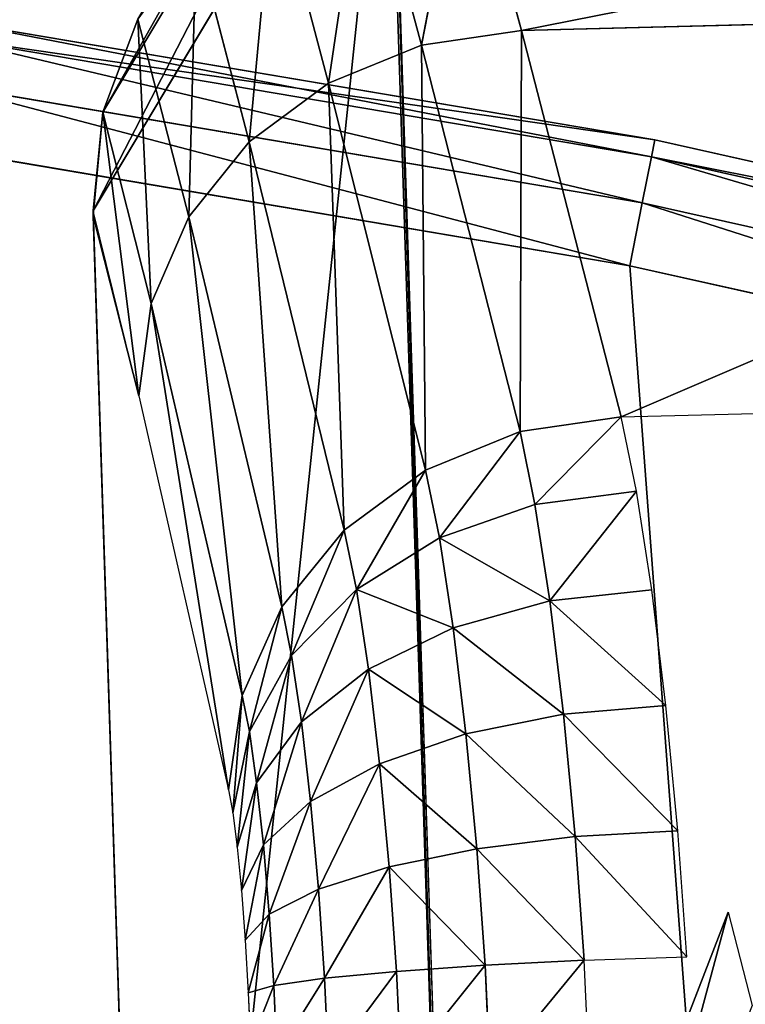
# Model space of a CAD drawing. Extents: x 61 to 680, y 107 to 1063.
# Tile 87 of 186: x 274.15 to 279.81, y 579.44 to 587.13. Entities that reach past the tile are written whole.
import ezdxf

# ---------------------------------------------------------------- set-up
doc = ezdxf.new("R2010")
doc.units = 0
doc.layers.get('0').update_dxf_attribs({"color": 13, "linetype": 'CONTINUOUS'})

# ---------------------------------------------------------------- blocks, each defined once
blk = doc.blocks.new('GROUP_1')
for p, q in [((191.4928, 357.5628, 1), (197.0224, 356.6272, 1)), ((191.4928, 357.5628, 19), (197.0224, 356.6272, 19)), ((191.4738, 357.4301, 0.5), (196.9966, 356.4957, 0.5)), ((191.4738, 357.4301, 19.5), (196.9966, 356.4957, 19.5)), ((191.4217, 357.0677, 0.134), (196.926, 356.1364, 0.134)), ((191.4217, 357.0677, 19.866), (196.926, 356.1364, 19.866)), ((196.9966, 356.4957, 0.5), (197.0224, 356.6272, 1)), ((197.0224, 356.6272, 19), (196.9966, 356.4957, 19.5)), ((197.0224, 356.6272, 1), (197.0224, 356.6272, 19)), ((197.0224, 356.6272, 1), (202.4951, 355.4021, 1)), ((197.0224, 356.6272, 19), (202.4951, 355.4021, 19)), ((196.8296, 355.6456), (191.3506, 356.5726)), ((196.8296, 355.6456, 20), (191.3506, 356.5726, 20)), ((196.926, 356.1364, 0.134), (196.9966, 356.4957, 0.5)), ((196.9966, 356.4957, 19.5), (196.926, 356.1364, 19.866)), ((196.9966, 356.4957, 0.5), (202.4624, 355.2722, 0.5)), ((196.9966, 356.4957, 19.5), (202.4624, 355.2722, 19.5)), ((196.8296, 355.6456), (196.926, 356.1364, 0.134)), ((196.926, 356.1364, 19.866), (196.8296, 355.6456, 20)), ((196.926, 356.1364, 0.134), (202.373, 354.9171, 0.134)), ((196.926, 356.1364, 19.866), (202.373, 354.9171, 19.866)), ((202.251, 354.432), (196.8296, 355.6456)), ((202.251, 354.432, 20), (196.8296, 355.6456, 20))]:
    blk.add_line(p, q)
mesh = blk.add_polyface()
corners = [(191.4738, 357.4301, 0.5), (197.0224, 356.6272, 1), (196.9966, 356.4957, 0.5), (191.4928, 357.5628, 1)]
mesh.append_faces([[corners[k] for k in face] for face in [(0, 1, 2), (1, 0, 3)]], dxfattribs={"vtx0": -1})
mesh = blk.add_polyface()
corners = [(191.4928, 357.5628, 19), (196.9966, 356.4957, 19.5), (197.0224, 356.6272, 19), (191.4738, 357.4301, 19.5)]
mesh.append_faces([[corners[k] for k in face] for face in [(0, 1, 2), (1, 0, 3)]], dxfattribs={"vtx0": -1})
mesh = blk.add_polyface()
corners = [(191.4928, 357.5628, 1), (197.0224, 356.6272, 19), (197.0224, 356.6272, 1), (191.4928, 357.5628, 19)]
mesh.append_faces([[corners[k] for k in face] for face in [(0, 1, 2), (1, 0, 3)]], dxfattribs={"vtx0": -1})
mesh = blk.add_polyface()
corners = [(191.4738, 357.4301, 0.5), (196.926, 356.1364, 0.134), (191.4217, 357.0677, 0.134), (196.9966, 356.4957, 0.5)]
mesh.append_faces([[corners[k] for k in face] for face in [(0, 1, 2), (1, 0, 3)]], dxfattribs={"vtx0": -1})
mesh = blk.add_polyface()
corners = [(196.926, 356.1364, 19.866), (191.4738, 357.4301, 19.5), (191.4217, 357.0677, 19.866), (196.9966, 356.4957, 19.5)]
mesh.append_faces([[corners[k] for k in face] for face in [(0, 1, 2), (1, 0, 3)]], dxfattribs={"vtx0": -1})
mesh = blk.add_polyface()
corners = [(1.0012, 102.6302), (1.4464, 90.1606), (1, 96.3874), (1.4499, 108.8568), (2.338, 83.9818), (2.3441, 115.0377), (3.6703, 77.8828), (7.4553, 138.9602), (5.4364, 71.8951), (7.6272, 66.0493), (14.0361, 162.5235), (10.2306, 60.3776), (13.442, 54.5865), (20.3724, 44.6889), (15.3507, 166.3094), (22.0609, 185.6349), (32.5743, 32.4869), (31.499, 208.206), (42.3143, 230.1506), (46.7098, 22.5892), (54.4654, 251.3846), (59.3004, 16.7181), (67.9058, 271.8269), (87.3824, 10.0879), (82.5842, 291.3993), (98.4444, 310.0269), (89.323, 9.6297), (133.6978, 3.303), (99.0394, 310.644), (115.4257, 327.6385), (119.9175, 331.7545), (123.7755, 334.9632), (128.2278, 338.286), (132.8486, 341.3701), (137.6253, 344.2069), (178.4621, 1.001), (142.5445, 346.7886), (147.5927, 349.108), (152.7559, 351.1587), (158.0198, 352.935), (163.3698, 354.432), (168.7912, 355.6456), (174.2702, 356.5726), (177.1055, 356.908), (179.9548, 357.1097), (223.2518, 2.7423), (182.8104, 357.1769), (185.666, 357.1097), (188.5153, 356.908), (191.3506, 356.5726), (196.8296, 355.6456), (202.251, 354.432), (207.601, 352.935), (212.8649, 351.1587), (218.0281, 349.108), (223.0763, 346.7886), (227.9955, 344.2069), (267.7023, 8.5127), (232.7722, 341.3701), (237.393, 338.286), (241.8453, 334.9632), (245.7033, 331.7545), (250.1951, 327.6385), (266.5814, 310.644), (267.1764, 310.0269), (283.0366, 291.3993), (272.5534, 9.5941), (278.5234, 10.7429), (284.4596, 11.9573), (297.715, 271.8269), (290.3812, 13.2411), (296.2873, 14.594), (302.1313, 16.0047), (311.1554, 251.3846), (313.4771, 20.0553), (323.3065, 230.1506), (318.911, 22.5892), (333.0465, 32.4869), (334.1218, 208.206), (345.2608, 44.7012), (343.5599, 185.6349), (350.2702, 166.3094), (348.9962, 49.6604), (352.1882, 54.5987), (351.5847, 162.5235), (358.1655, 138.9602), (352.3851, 54.9033), (355.3894, 60.3757), (357.9936, 66.0493), (360.1844, 71.8951), (363.2767, 115.0377), (361.9505, 77.8828), (363.2828, 83.9818), (364.171, 108.8568), (364.1744, 90.1606), (364.6196, 102.6302), (364.6208, 96.3874)]
mesh.append_faces([[corners[k] for k in face] for face in [(0, 1, 2), (94, 95, 96)]], dxfattribs={"vtx0": -1})
mesh.append_faces([[corners[k] for k in face] for face in [(1, 3, 4), (4, 5, 6), (6, 7, 8), (8, 7, 9), (9, 10, 11), (11, 10, 12), (12, 10, 13), (13, 15, 16), (16, 18, 19), (19, 20, 21), (21, 22, 23), (23, 25, 26), (26, 25, 27), (27, 34, 35), (35, 44, 45), (45, 56, 57), (57, 65, 66), (66, 65, 67), (67, 65, 68), (68, 69, 70), (70, 69, 71), (71, 69, 72), (72, 73, 74), (74, 75, 76), (76, 75, 77), (77, 78, 79), (79, 81, 82), (82, 81, 83), (83, 85, 86), (86, 85, 87), (87, 85, 88), (88, 85, 89), (89, 90, 91), (91, 90, 92), (92, 93, 94)]], dxfattribs={"vtx0": -1, "vtx1": -1})
mesh.append_faces([[corners[k] for k in face] for face in [(1, 0, 3), (4, 3, 5), (6, 5, 7), (9, 7, 10), (13, 10, 14), (13, 14, 15), (16, 15, 17), (16, 17, 18), (19, 18, 20), (21, 20, 22), (23, 22, 24), (23, 24, 25), (27, 25, 28), (27, 28, 29), (27, 29, 30), (27, 30, 31), (27, 31, 32), (27, 32, 33), (27, 33, 34), (35, 34, 36), (35, 36, 37), (35, 37, 38), (35, 38, 39), (35, 39, 40), (35, 40, 41), (35, 41, 42), (35, 42, 43), (35, 43, 44), (45, 44, 46), (45, 46, 47), (45, 47, 48), (45, 48, 49), (45, 49, 50), (45, 50, 51), (45, 51, 52), (45, 52, 53), (45, 53, 54), (45, 54, 55), (45, 55, 56), (57, 56, 58), (57, 58, 59), (57, 59, 60), (57, 60, 61), (57, 61, 62), (57, 62, 63), (57, 63, 64), (57, 64, 65), (68, 65, 69), (72, 69, 73), (74, 73, 75), (77, 75, 78), (79, 78, 80), (79, 80, 81), (83, 81, 84), (83, 84, 85), (89, 85, 90), (92, 90, 93), (94, 93, 95)]], dxfattribs={"vtx0": -1, "vtx2": -1})
mesh = blk.add_polyface()
corners = [(1.4464, 90.1606, 20), (1.0012, 102.6302, 20), (1, 96.3874, 20), (1.4499, 108.8568, 20), (2.338, 83.9818, 20), (2.3441, 115.0377, 20), (3.6703, 77.8828, 20), (7.4553, 138.9602, 20), (5.4364, 71.8951, 20), (7.6272, 66.0493, 20), (14.0361, 162.5235, 20), (10.2306, 60.3776, 20), (13.442, 54.5865, 20), (20.3724, 44.6889, 20), (15.3507, 166.3094, 20), (22.0609, 185.6349, 20), (32.5743, 32.4869, 20), (31.499, 208.206, 20), (42.3143, 230.1506, 20), (46.7098, 22.5892, 20), (54.4654, 251.3846, 20), (59.3004, 16.7181, 20), (67.9058, 271.8269, 20), (87.3824, 10.0879, 20), (82.5842, 291.3993, 20), (98.4444, 310.0269, 20), (89.323, 9.6297, 20), (133.6978, 3.303, 20), (99.0394, 310.644, 20), (115.4257, 327.6385, 20), (119.9175, 331.7545, 20), (123.7755, 334.9632, 20), (128.2278, 338.286, 20), (132.8486, 341.3701, 20), (137.6253, 344.2069, 20), (178.4621, 1.001, 20), (142.5445, 346.7886, 20), (147.5927, 349.108, 20), (152.7559, 351.1587, 20), (158.0198, 352.935, 20), (163.3698, 354.432, 20), (168.7912, 355.6456, 20), (174.2702, 356.5726, 20), (177.1055, 356.908, 20), (179.9548, 357.1097, 20), (223.2518, 2.7423, 20), (182.8104, 357.1769, 20), (185.666, 357.1097, 20), (188.5153, 356.908, 20), (191.3506, 356.5726, 20), (196.8296, 355.6456, 20), (202.251, 354.432, 20), (207.601, 352.935, 20), (212.8649, 351.1587, 20), (218.0281, 349.108, 20), (223.0763, 346.7886, 20), (227.9955, 344.2069, 20), (267.7023, 8.5127, 20), (232.7722, 341.3701, 20), (237.393, 338.286, 20), (241.8453, 334.9632, 20), (245.7033, 331.7545, 20), (250.1951, 327.6385, 20), (266.5814, 310.644, 20), (267.1764, 310.0269, 20), (283.0366, 291.3993, 20), (272.5534, 9.5941, 20), (278.5234, 10.7429, 20), (284.4596, 11.9573, 20), (297.715, 271.8269, 20), (290.3812, 13.2411, 20), (296.2873, 14.594, 20), (302.1313, 16.0047, 20), (311.1554, 251.3846, 20), (313.4771, 20.0553, 20), (323.3065, 230.1506, 20), (318.911, 22.5892, 20), (333.0465, 32.4869, 20), (334.1218, 208.206, 20), (345.2608, 44.7012, 20), (343.5599, 185.6349, 20), (350.2702, 166.3094, 20), (348.9962, 49.6604, 20), (352.1882, 54.5987, 20), (351.5847, 162.5235, 20), (358.1655, 138.9602, 20), (352.3851, 54.9033, 20), (355.3894, 60.3757, 20), (357.9936, 66.0493, 20), (360.1844, 71.8951, 20), (363.2767, 115.0377, 20), (361.9505, 77.8828, 20), (363.2828, 83.9818, 20), (364.171, 108.8568, 20), (364.1744, 90.1606, 20), (364.6196, 102.6302, 20), (364.6208, 96.3874, 20)]
mesh.append_faces([[corners[k] for k in face] for face in [(0, 1, 2), (95, 94, 96)]], dxfattribs={"vtx0": -1})
mesh.append_faces([[corners[k] for k in face] for face in [(1, 0, 3), (3, 4, 5), (5, 6, 7), (7, 9, 10), (10, 13, 14), (14, 13, 15), (15, 16, 17), (17, 16, 18), (18, 19, 20), (20, 21, 22), (22, 23, 24), (24, 23, 25), (25, 27, 28), (28, 27, 29), (29, 27, 30), (30, 27, 31), (31, 27, 32), (32, 27, 33), (33, 27, 34), (34, 35, 36), (36, 35, 37), (37, 35, 38), (38, 35, 39), (39, 35, 40), (40, 35, 41), (41, 35, 42), (42, 35, 43), (43, 35, 44), (44, 45, 46), (46, 45, 47), (47, 45, 48), (48, 45, 49), (49, 45, 50), (50, 45, 51), (51, 45, 52), (52, 45, 53), (53, 45, 54), (54, 45, 55), (55, 45, 56), (56, 57, 58), (58, 57, 59), (59, 57, 60), (60, 57, 61), (61, 57, 62), (62, 57, 63), (63, 57, 64), (64, 57, 65), (65, 68, 69), (69, 72, 73), (73, 74, 75), (75, 77, 78), (78, 79, 80), (80, 79, 81), (81, 83, 84), (84, 83, 85), (85, 89, 90), (90, 92, 93), (93, 94, 95)]], dxfattribs={"vtx0": -1, "vtx1": -1})
mesh.append_faces([[corners[k] for k in face] for face in [(3, 0, 4), (5, 4, 6), (7, 6, 8), (7, 8, 9), (10, 9, 11), (10, 11, 12), (10, 12, 13), (15, 13, 16), (18, 16, 19), (20, 19, 21), (22, 21, 23), (25, 23, 26), (25, 26, 27), (34, 27, 35), (44, 35, 45), (56, 45, 57), (65, 57, 66), (65, 66, 67), (65, 67, 68), (69, 68, 70), (69, 70, 71), (69, 71, 72), (73, 72, 74), (75, 74, 76), (75, 76, 77), (78, 77, 79), (81, 79, 82), (81, 82, 83), (85, 83, 86), (85, 86, 87), (85, 87, 88), (85, 88, 89), (90, 89, 91), (90, 91, 92), (93, 92, 94)]], dxfattribs={"vtx0": -1, "vtx2": -1})
mesh = blk.add_polyface()
corners = [(191.4217, 357.0677, 0.134), (196.8296, 355.6456), (191.3506, 356.5726), (196.926, 356.1364, 0.134)]
mesh.append_faces([[corners[k] for k in face] for face in [(0, 1, 2), (1, 0, 3)]], dxfattribs={"vtx0": -1})
mesh = blk.add_polyface()
corners = [(196.8296, 355.6456, 20), (191.4217, 357.0677, 19.866), (191.3506, 356.5726, 20), (196.926, 356.1364, 19.866)]
mesh.append_faces([[corners[k] for k in face] for face in [(0, 1, 2), (1, 0, 3)]], dxfattribs={"vtx0": -1})
mesh = blk.add_polyface()
corners = [(196.9966, 356.4957, 0.5), (202.4951, 355.4021, 1), (202.4624, 355.2722, 0.5), (197.0224, 356.6272, 1)]
mesh.append_faces([[corners[k] for k in face] for face in [(0, 1, 2), (1, 0, 3)]], dxfattribs={"vtx0": -1})
mesh = blk.add_polyface()
corners = [(196.9966, 356.4957, 19.5), (202.4951, 355.4021, 19), (197.0224, 356.6272, 19), (202.4624, 355.2722, 19.5)]
mesh.append_faces([[corners[k] for k in face] for face in [(0, 1, 2), (1, 0, 3)]], dxfattribs={"vtx0": -1})
mesh = blk.add_polyface()
corners = [(197.0224, 356.6272, 1), (202.4951, 355.4021, 19), (202.4951, 355.4021, 1), (197.0224, 356.6272, 19)]
mesh.append_faces([[corners[k] for k in face] for face in [(0, 1, 2), (1, 0, 3)]], dxfattribs={"vtx0": -1})
mesh = blk.add_polyface()
corners = [(196.9966, 356.4957, 0.5), (202.373, 354.9171, 0.134), (196.926, 356.1364, 0.134), (202.4624, 355.2722, 0.5)]
mesh.append_faces([[corners[k] for k in face] for face in [(0, 1, 2), (1, 0, 3)]], dxfattribs={"vtx0": -1})
mesh = blk.add_polyface()
corners = [(202.373, 354.9171, 19.866), (196.9966, 356.4957, 19.5), (196.926, 356.1364, 19.866), (202.4624, 355.2722, 19.5)]
mesh.append_faces([[corners[k] for k in face] for face in [(0, 1, 2), (1, 0, 3)]], dxfattribs={"vtx0": -1})
mesh = blk.add_polyface()
corners = [(196.926, 356.1364, 0.134), (202.251, 354.432), (196.8296, 355.6456), (202.373, 354.9171, 0.134)]
mesh.append_faces([[corners[k] for k in face] for face in [(0, 1, 2), (1, 0, 3)]], dxfattribs={"vtx0": -1})
mesh = blk.add_polyface()
corners = [(202.251, 354.432, 20), (196.926, 356.1364, 19.866), (196.8296, 355.6456, 20), (202.373, 354.9171, 19.866)]
mesh.append_faces([[corners[k] for k in face] for face in [(0, 1, 2), (1, 0, 3)]], dxfattribs={"vtx0": -1})
blk = doc.blocks.new('GROUP_17')
for p, q in [((8.0141, 19.0023, 3.8247), (14.0777, 20.0065, 3.0081)), ((14.0006, 19.9965, 3.0184), (8.0141, 19.0023, 3.8247)), ((14.0628, 19.9026, 2.2295), (8.0415, 18.9033, 3.0377)), ((14.0591, 19.6013, 1.504), (8.1291, 18.6141, 2.2961)), ((14.0671, 19.1232, 0.8811), (8.2711, 18.1544, 1.6503)), ((3, 16.5, 4.8594), (8.0141, 19.0023, 3.8247)), ((8.0172, 19.0086, 12.144), (8.0141, 19.0023, 3.8247)), ((8.0141, 19.0023, 3.8247), (8.0415, 18.9033, 3.0377)), ((3.0281, 16.3998, 4.062), (8.0415, 18.9033, 3.0377)), ((8.0415, 18.9033, 3.0377), (8.1291, 18.6141, 2.2961)), ((3.1106, 16.1059, 3.3076), (8.1291, 18.6141, 2.2961)), ((8.1291, 18.6141, 2.2961), (8.2711, 18.1544, 1.6503)), ((14.0861, 18.5009, 0.403), (8.4576, 17.5556, 1.1445)), ((14.0861, 18.5009, 0.403), (14.1149, 17.7767, 0.1025)), ((3.2418, 15.6385, 2.6477), (8.2711, 18.1544, 1.6503)), ((8.2711, 18.1544, 1.6503), (8.4576, 17.5556, 1.1445)), ((14.1149, 17.7767, 0.1025), (8.676, 16.8584, 0.813)), ((48.8851, 17.7767, 0.1025), (14.1149, 17.7767, 0.1025)), ((14.1149, 17.7767, 0.1025), (14.1514, 17)), ((3.4129, 15.0294, 2.1273), (8.4576, 17.5556, 1.1445)), ((8.4576, 17.5556, 1.1445), (8.676, 16.8584, 0.813)), ((8.9114, 16.1105, 0.6785), (14.1514, 17)), ((14.0012, 16.9747, 0.0096), (14.1514, 17)), ((14.1514, 17), (48.8486, 17)), ((8.9114, 16.1105, 0.6785), (14.0012, 16.9747, 0.0096)), ((14.0012, 16.9747, 0.0096), (14.0014, 3.0253, 0.0105)), ((48.9988, 16.9747, 0.0096), (48.9986, 3.0253, 0.0105)), ((3.612, 14.32, 1.7818), (8.676, 16.8584, 0.813)), ((8.676, 16.8584, 0.813), (8.9114, 16.1105, 0.6785)), ((3.0281, 16.3998, 4.062), (3, 16.5, 4.8594)), ((2.2709, 15.909, 4.2134), (3.0281, 16.3998, 4.062)), ((3.1106, 16.1059, 3.3076), (3.0281, 16.3998, 4.062)), ((2.4096, 15.6496, 3.4478), (3.1106, 16.1059, 3.3076)), ((3.2418, 15.6385, 2.6477), (3.1106, 16.1059, 3.3076)), ((8.9114, 16.1105, 0.6785), (3.8257, 13.5588, 1.6349)), ((2.2235, 15.9975, 5.0147), (2.2709, 15.909, 4.2134)), ((1.5652, 15.2274, 4.3545), (2.2709, 15.909, 4.2134)), ((2.2709, 15.909, 4.2134), (2.4096, 15.6496, 3.4478)), ((1.7563, 15.0127, 3.5785), (2.4096, 15.6496, 3.4478)), ((2.4096, 15.6496, 3.4478), (2.6302, 15.2369, 2.77)), ((2.6302, 15.2369, 2.77), (3.2418, 15.6385, 2.6477)), ((3.4129, 15.0294, 2.1273), (3.2418, 15.6385, 2.6477)), ((1.5, 15.3006, 5.1594), (1.5652, 15.2274, 4.3545)), ((0.9592, 14.4014, 4.4757), (1.5652, 15.2274, 4.3545)), ((1.5652, 15.2274, 4.3545), (1.7563, 15.0127, 3.5785)), ((2.0603, 14.6711, 2.884), (2.6302, 15.2369, 2.77)), ((2.6302, 15.2369, 2.77), (2.9178, 14.6991, 2.2263)), ((1.1953, 14.2386, 3.6906), (1.7563, 15.0127, 3.5785)), ((1.7563, 15.0127, 3.5785), (2.0603, 14.6711, 2.884)), ((2.9178, 14.6991, 2.2263), (3.4129, 15.0294, 2.1273)), ((3.612, 14.32, 1.7818), (3.4129, 15.0294, 2.1273)), ((2.4564, 14.226, 2.3186), (2.9178, 14.6991, 2.2263)), ((2.9178, 14.6991, 2.2263), (3.2526, 14.0729, 1.8537)), ((1.5708, 13.9797, 2.9819), (2.0603, 14.6711, 2.884)), ((2.0603, 14.6711, 2.884), (2.4564, 14.226, 2.3186)), ((0.8787, 14.4569, 5.2837), (0.9592, 14.4014, 4.4757)), ((0.4942, 13.4874, 4.5687), (0.9592, 14.4014, 4.4757)), ((0.9592, 14.4014, 4.4757), (1.1953, 14.2386, 3.6906)), ((3.2526, 14.0729, 1.8537), (3.612, 14.32, 1.7818)), ((3.8257, 13.5588, 1.6349), (3.612, 14.32, 1.7818)), ((0.7648, 13.3802, 3.7767), (1.1953, 14.2386, 3.6906)), ((1.1953, 14.2386, 3.6906), (1.5708, 13.9797, 2.9819)), ((2.0603, 13.6422, 2.3978), (2.4564, 14.226, 2.3186)), ((2.4564, 14.226, 2.3186), (2.9178, 13.7076, 1.9207)), ((2.9178, 13.7076, 1.9207), (3.2526, 14.0729, 1.8537)), ((3.2526, 14.0729, 1.8537), (3.612, 13.4008, 1.6776)), ((1.1953, 13.2097, 3.057), (1.5708, 13.9797, 2.9819)), ((1.5708, 13.9797, 2.9819), (2.0603, 13.6422, 2.3978)), ((2.6302, 13.2492, 1.9782), (2.9178, 13.7076, 1.9207)), ((2.9178, 13.7076, 1.9207), (3.4129, 13.1514, 1.7174)), ((1.7563, 12.9876, 2.4586), (2.0603, 13.6422, 2.3978)), ((2.0603, 13.6422, 2.3978), (2.6302, 13.2492, 1.9782)), ((3.8257, 13.5588, 1.6349), (3.612, 13.4008, 1.6776)), ((0.2019, 12.5475, 4.6272), (0.4942, 13.4874, 4.5687)), ((0.4019, 13.5239, 5.379), (0.4942, 13.4874, 4.5687)), ((0.4942, 13.4874, 4.5687), (0.7648, 13.3802, 3.7767)), ((0.4942, 12.4959, 3.8309), (0.7648, 13.3802, 3.7767)), ((0.7648, 13.3802, 3.7767), (1.1953, 13.2097, 3.057)), ((3.612, 13.4008, 1.6776), (3.4129, 13.1514, 1.7174)), ((2.4096, 12.7288, 2.0223), (2.6302, 13.2492, 1.9782)), ((2.6302, 13.2492, 1.9782), (3.2418, 12.8275, 1.7516)), ((0.9592, 12.4137, 3.1042), (1.1953, 13.2097, 3.057)), ((1.1953, 13.2097, 3.057), (1.7563, 12.9876, 2.4586)), ((3.4129, 13.1514, 1.7174), (3.2418, 12.8275, 1.7516)), ((1.5652, 12.3067, 2.4968), (1.7563, 12.9876, 2.4586)), ((1.7563, 12.9876, 2.4586), (2.4096, 12.7288, 2.0223)), ((3.2418, 12.8275, 1.7516), (3.1106, 12.4512, 1.7779)), ((2.2709, 12.182, 2.0501), (2.4096, 12.7288, 2.0223)), ((2.4096, 12.7288, 2.0223), (3.1106, 12.4512, 1.7779)), ((0.2019, 12.5475, 4.6272), (0.4942, 12.4959, 3.8309)), ((0.4019, 11.6459, 3.8493), (0.4942, 12.4959, 3.8309)), ((0.4942, 12.4959, 3.8309), (0.9592, 12.4137, 3.1042)), ((3.1106, 12.4512, 1.7779), (3.0281, 12.0482, 1.7944)), ((0.8787, 11.6459, 3.1203), (0.9592, 12.4137, 3.1042)), ((0.9592, 12.4137, 3.1042), (1.5652, 12.3067, 2.4968)), ((1.5, 11.6459, 2.5099), (1.5652, 12.3067, 2.4968)), ((1.5652, 12.3067, 2.4968), (2.2709, 12.182, 2.0501)), ((2.2235, 11.6459, 2.0595), (2.2709, 12.182, 2.0501)), ((2.2709, 12.182, 2.0501), (3.0281, 12.0482, 1.7944)), ((3.0281, 12.0482, 1.7944), (3, 11.6459, 1.8)), ((59.1743, 6.4412, 1.6349), (54.0886, 3.8895, 0.6785))]:
    blk.add_line(p, q)
mesh = blk.add_polyface()
corners = [(8.0415, 18.9033, 3.0377), (14.0777, 20.0065, 3.0081), (14.0628, 19.9026, 2.2295), (14.0006, 19.9965, 3.0184), (8.0141, 19.0023, 3.8247)]
mesh.append_faces([[corners[k] for k in face] for face in [(0, 1, 2), (3, 0, 4)]], dxfattribs={"vtx0": -1})
mesh.append_faces([[corners[k] for k in face] for face in [(1, 0, 3)]], dxfattribs={"vtx0": -1, "vtx1": -1})
mesh = blk.add_polyface()
corners = [(8.0141, 19.0023, 3.8247), (14.0005, 19.9969, 12.9812), (14.0006, 19.9965, 3.0184), (8.0172, 19.0086, 12.144)]
mesh.append_faces([[corners[k] for k in face] for face in [(0, 1, 2), (1, 0, 3)]], dxfattribs={"vtx0": -1})
mesh = blk.add_polyface()
corners = [(8.1291, 18.6141, 2.2961), (14.0628, 19.9026, 2.2295), (14.0591, 19.6013, 1.504), (8.0415, 18.9033, 3.0377)]
mesh.append_faces([[corners[k] for k in face] for face in [(0, 1, 2), (1, 0, 3)]], dxfattribs={"vtx0": -1})
mesh = blk.add_polyface()
corners = [(8.2711, 18.1544, 1.6503), (14.0591, 19.6013, 1.504), (14.0671, 19.1232, 0.8811), (8.1291, 18.6141, 2.2961)]
mesh.append_faces([[corners[k] for k in face] for face in [(0, 1, 2), (1, 0, 3)]], dxfattribs={"vtx0": -1})
mesh = blk.add_polyface()
corners = [(14.0671, 19.1232, 0.8811), (8.4576, 17.5556, 1.1445), (8.2711, 18.1544, 1.6503), (14.0861, 18.5009, 0.403)]
mesh.append_faces([[corners[k] for k in face] for face in [(0, 1, 2), (1, 0, 3)]], dxfattribs={"vtx0": -1})
mesh = blk.add_polyface()
corners = [(3, 16.5, 4.8594), (8.0172, 19.0086, 12.144), (8.0141, 19.0023, 3.8247), (3, 16.5, 11.1406)]
mesh.append_faces([[corners[k] for k in face] for face in [(0, 1, 2), (1, 0, 3)]], dxfattribs={"vtx0": -1})
mesh = blk.add_polyface()
corners = [(3.0281, 16.3998, 4.062), (8.0141, 19.0023, 3.8247), (8.0415, 18.9033, 3.0377), (3, 16.5, 4.8594)]
mesh.append_faces([[corners[k] for k in face] for face in [(0, 1, 2), (1, 0, 3)]], dxfattribs={"vtx0": -1})
mesh = blk.add_polyface()
corners = [(3.1106, 16.1059, 3.3076), (8.0415, 18.9033, 3.0377), (8.1291, 18.6141, 2.2961), (3.0281, 16.3998, 4.062)]
mesh.append_faces([[corners[k] for k in face] for face in [(0, 1, 2), (1, 0, 3)]], dxfattribs={"vtx0": -1})
mesh = blk.add_polyface()
corners = [(3.2418, 15.6385, 2.6477), (8.1291, 18.6141, 2.2961), (8.2711, 18.1544, 1.6503), (3.1106, 16.1059, 3.3076)]
mesh.append_faces([[corners[k] for k in face] for face in [(0, 1, 2), (1, 0, 3)]], dxfattribs={"vtx0": -1})
mesh = blk.add_polyface()
corners = [(14.0861, 18.5009, 0.403), (8.676, 16.8584, 0.813), (8.4576, 17.5556, 1.1445), (14.1149, 17.7767, 0.1025)]
mesh.append_faces([[corners[k] for k in face] for face in [(0, 1, 2), (1, 0, 3)]], dxfattribs={"vtx0": -1})
mesh = blk.add_polyface()
corners = [(48.9139, 18.5009, 0.403), (14.1149, 17.7767, 0.1025), (14.0861, 18.5009, 0.403), (48.8851, 17.7767, 0.1025)]
mesh.append_faces([[corners[k] for k in face] for face in [(0, 1, 2), (1, 0, 3)]], dxfattribs={"vtx0": -1})
mesh = blk.add_polyface()
corners = [(8.2711, 18.1544, 1.6503), (3.4129, 15.0294, 2.1273), (3.2418, 15.6385, 2.6477), (8.4576, 17.5556, 1.1445)]
mesh.append_faces([[corners[k] for k in face] for face in [(0, 1, 2), (1, 0, 3)]], dxfattribs={"vtx0": -1})
mesh = blk.add_polyface()
corners = [(14.1149, 17.7767, 0.1025), (8.9114, 16.1105, 0.6785), (8.676, 16.8584, 0.813), (14.0012, 16.9747, 0.0096), (14.1514, 17)]
mesh.append_faces([[corners[k] for k in face] for face in [(0, 1, 2), (3, 0, 4)]], dxfattribs={"vtx0": -1})
mesh.append_faces([[corners[k] for k in face] for face in [(1, 0, 3)]], dxfattribs={"vtx0": -1, "vtx1": -1})
mesh = blk.add_polyface()
corners = [(48.8851, 17.7767, 0.1025), (14.1514, 17), (14.1149, 17.7767, 0.1025), (48.8486, 17)]
mesh.append_faces([[corners[k] for k in face] for face in [(0, 1, 2), (1, 0, 3)]], dxfattribs={"vtx0": -1})
mesh = blk.add_polyface()
corners = [(8.4576, 17.5556, 1.1445), (3.612, 14.32, 1.7818), (3.4129, 15.0294, 2.1273), (8.676, 16.8584, 0.813)]
mesh.append_faces([[corners[k] for k in face] for face in [(0, 1, 2), (1, 0, 3)]], dxfattribs={"vtx0": -1})
mesh = blk.add_polyface()
corners = [(14.1514, 17), (14.0014, 3.0253, 0.0105), (14.0012, 16.9747, 0.0096), (14.1514, 3), (48.8486, 17), (48.8486, 3), (48.9988, 16.9747, 0.0096), (48.9986, 3.0253, 0.0105)]
mesh.append_faces([[corners[k] for k in face] for face in [(0, 1, 2), (5, 6, 7)]], dxfattribs={"vtx0": -1})
mesh.append_faces([[corners[k] for k in face] for face in [(1, 0, 3), (3, 4, 5)]], dxfattribs={"vtx0": -1, "vtx1": -1})
mesh.append_faces([[corners[k] for k in face] for face in [(3, 0, 4), (5, 4, 6)]], dxfattribs={"vtx0": -1, "vtx2": -1})
mesh = blk.add_polyface()
corners = [(8.676, 16.8584, 0.813), (3.8257, 13.5588, 1.6349), (3.612, 14.32, 1.7818), (8.9114, 16.1105, 0.6785)]
mesh.append_faces([[corners[k] for k in face] for face in [(0, 1, 2), (1, 0, 3)]], dxfattribs={"vtx0": -1})
mesh = blk.add_polyface()
corners = [(2.2709, 15.909, 4.2134), (3, 16.5, 4.8594), (3.0281, 16.3998, 4.062), (2.2235, 15.9975, 5.0147)]
mesh.append_faces([[corners[k] for k in face] for face in [(0, 1, 2), (1, 0, 3)]], dxfattribs={"vtx0": -1})
mesh = blk.add_polyface()
corners = [(2.4096, 15.6496, 3.4478), (3.0281, 16.3998, 4.062), (3.1106, 16.1059, 3.3076), (2.2709, 15.909, 4.2134)]
mesh.append_faces([[corners[k] for k in face] for face in [(0, 1, 2), (1, 0, 3)]], dxfattribs={"vtx0": -1})
mesh = blk.add_polyface()
corners = [(2.6302, 15.2369, 2.77), (3.1106, 16.1059, 3.3076), (3.2418, 15.6385, 2.6477), (2.4096, 15.6496, 3.4478)]
mesh.append_faces([[corners[k] for k in face] for face in [(0, 1, 2), (1, 0, 3)]], dxfattribs={"vtx0": -1})
mesh = blk.add_polyface()
corners = [(1.5652, 15.2274, 4.3545), (2.2235, 15.9975, 5.0147), (2.2709, 15.909, 4.2134), (1.5, 15.3006, 5.1594)]
mesh.append_faces([[corners[k] for k in face] for face in [(0, 1, 2), (1, 0, 3)]], dxfattribs={"vtx0": -1})
mesh = blk.add_polyface()
corners = [(1.5652, 15.2274, 4.3545), (2.4096, 15.6496, 3.4478), (1.7563, 15.0127, 3.5785), (2.2709, 15.909, 4.2134)]
mesh.append_faces([[corners[k] for k in face] for face in [(0, 1, 2), (1, 0, 3)]], dxfattribs={"vtx0": -1})
mesh = blk.add_polyface()
corners = [(1.7563, 15.0127, 3.5785), (2.6302, 15.2369, 2.77), (2.0603, 14.6711, 2.884), (2.4096, 15.6496, 3.4478)]
mesh.append_faces([[corners[k] for k in face] for face in [(0, 1, 2), (1, 0, 3)]], dxfattribs={"vtx0": -1})
mesh = blk.add_polyface()
corners = [(3.2418, 15.6385, 2.6477), (2.9178, 14.6991, 2.2263), (2.6302, 15.2369, 2.77), (3.4129, 15.0294, 2.1273)]
mesh.append_faces([[corners[k] for k in face] for face in [(0, 1, 2), (1, 0, 3)]], dxfattribs={"vtx0": -1})
mesh = blk.add_polyface()
corners = [(0.8787, 14.4569, 5.2837), (1.5652, 15.2274, 4.3545), (0.9592, 14.4014, 4.4757), (1.5, 15.3006, 5.1594)]
mesh.append_faces([[corners[k] for k in face] for face in [(0, 1, 2), (1, 0, 3)]], dxfattribs={"vtx0": -1})
mesh = blk.add_polyface()
corners = [(0.9592, 14.4014, 4.4757), (1.7563, 15.0127, 3.5785), (1.1953, 14.2386, 3.6906), (1.5652, 15.2274, 4.3545)]
mesh.append_faces([[corners[k] for k in face] for face in [(0, 1, 2), (1, 0, 3)]], dxfattribs={"vtx0": -1})
mesh = blk.add_polyface()
corners = [(2.6302, 15.2369, 2.77), (2.4564, 14.226, 2.3186), (2.0603, 14.6711, 2.884), (2.9178, 14.6991, 2.2263)]
mesh.append_faces([[corners[k] for k in face] for face in [(0, 1, 2), (1, 0, 3)]], dxfattribs={"vtx0": -1})
mesh = blk.add_polyface()
corners = [(1.1953, 14.2386, 3.6906), (2.0603, 14.6711, 2.884), (1.5708, 13.9797, 2.9819), (1.7563, 15.0127, 3.5785)]
mesh.append_faces([[corners[k] for k in face] for face in [(0, 1, 2), (1, 0, 3)]], dxfattribs={"vtx0": -1})
mesh = blk.add_polyface()
corners = [(3.4129, 15.0294, 2.1273), (3.2526, 14.0729, 1.8537), (2.9178, 14.6991, 2.2263), (3.612, 14.32, 1.7818)]
mesh.append_faces([[corners[k] for k in face] for face in [(0, 1, 2), (1, 0, 3)]], dxfattribs={"vtx0": -1})
mesh = blk.add_polyface()
corners = [(2.9178, 14.6991, 2.2263), (2.9178, 13.7076, 1.9207), (2.4564, 14.226, 2.3186), (3.2526, 14.0729, 1.8537)]
mesh.append_faces([[corners[k] for k in face] for face in [(0, 1, 2), (1, 0, 3)]], dxfattribs={"vtx0": -1})
mesh = blk.add_polyface()
corners = [(2.0603, 14.6711, 2.884), (2.0603, 13.6422, 2.3978), (1.5708, 13.9797, 2.9819), (2.4564, 14.226, 2.3186)]
mesh.append_faces([[corners[k] for k in face] for face in [(0, 1, 2), (1, 0, 3)]], dxfattribs={"vtx0": -1})
mesh = blk.add_polyface()
corners = [(0.4019, 13.5239, 5.379), (0.9592, 14.4014, 4.4757), (0.4942, 13.4874, 4.5687), (0.8787, 14.4569, 5.2837)]
mesh.append_faces([[corners[k] for k in face] for face in [(0, 1, 2), (1, 0, 3)]], dxfattribs={"vtx0": -1})
mesh = blk.add_polyface()
corners = [(0.4942, 13.4874, 4.5687), (1.1953, 14.2386, 3.6906), (0.7648, 13.3802, 3.7767), (0.9592, 14.4014, 4.4757)]
mesh.append_faces([[corners[k] for k in face] for face in [(0, 1, 2), (1, 0, 3)]], dxfattribs={"vtx0": -1})
mesh = blk.add_polyface()
corners = [(3.612, 14.32, 1.7818), (3.612, 13.4008, 1.6776), (3.2526, 14.0729, 1.8537), (3.8257, 13.5588, 1.6349)]
mesh.append_faces([[corners[k] for k in face] for face in [(0, 1, 2), (1, 0, 3)]], dxfattribs={"vtx0": -1})
mesh = blk.add_polyface()
corners = [(0.7648, 13.3802, 3.7767), (1.5708, 13.9797, 2.9819), (1.1953, 13.2097, 3.057), (1.1953, 14.2386, 3.6906)]
mesh.append_faces([[corners[k] for k in face] for face in [(0, 1, 2), (1, 0, 3)]], dxfattribs={"vtx0": -1})
mesh = blk.add_polyface()
corners = [(2.4564, 14.226, 2.3186), (2.6302, 13.2492, 1.9782), (2.0603, 13.6422, 2.3978), (2.9178, 13.7076, 1.9207)]
mesh.append_faces([[corners[k] for k in face] for face in [(0, 1, 2), (1, 0, 3)]], dxfattribs={"vtx0": -1})
mesh = blk.add_polyface()
corners = [(3.2526, 14.0729, 1.8537), (3.4129, 13.1514, 1.7174), (2.9178, 13.7076, 1.9207), (3.612, 13.4008, 1.6776)]
mesh.append_faces([[corners[k] for k in face] for face in [(0, 1, 2), (1, 0, 3)]], dxfattribs={"vtx0": -1})
mesh = blk.add_polyface()
corners = [(1.5708, 13.9797, 2.9819), (1.7563, 12.9876, 2.4586), (1.1953, 13.2097, 3.057), (2.0603, 13.6422, 2.3978)]
mesh.append_faces([[corners[k] for k in face] for face in [(0, 1, 2), (1, 0, 3)]], dxfattribs={"vtx0": -1})
mesh = blk.add_polyface()
corners = [(2.9178, 13.7076, 1.9207), (3.2418, 12.8275, 1.7516), (2.6302, 13.2492, 1.9782), (3.4129, 13.1514, 1.7174)]
mesh.append_faces([[corners[k] for k in face] for face in [(0, 1, 2), (1, 0, 3)]], dxfattribs={"vtx0": -1})
mesh = blk.add_polyface()
corners = [(2.0603, 13.6422, 2.3978), (2.4096, 12.7288, 2.0223), (1.7563, 12.9876, 2.4586), (2.6302, 13.2492, 1.9782)]
mesh.append_faces([[corners[k] for k in face] for face in [(0, 1, 2), (1, 0, 3)]], dxfattribs={"vtx0": -1})
mesh = blk.add_polyface()
corners = [(0.1022, 12.5651, 5.439), (0.4942, 13.4874, 4.5687), (0.2019, 12.5475, 4.6272), (0.4019, 13.5239, 5.379)]
mesh.append_faces([[corners[k] for k in face] for face in [(0, 1, 2), (1, 0, 3)]], dxfattribs={"vtx0": -1})
mesh = blk.add_polyface()
corners = [(0.2019, 12.5475, 4.6272), (0.7648, 13.3802, 3.7767), (0.4942, 12.4959, 3.8309), (0.4942, 13.4874, 4.5687)]
mesh.append_faces([[corners[k] for k in face] for face in [(0, 1, 2), (1, 0, 3)]], dxfattribs={"vtx0": -1})
mesh = blk.add_polyface()
corners = [(0.4942, 12.4959, 3.8309), (1.1953, 13.2097, 3.057), (0.9592, 12.4137, 3.1042), (0.7648, 13.3802, 3.7767)]
mesh.append_faces([[corners[k] for k in face] for face in [(0, 1, 2), (1, 0, 3)]], dxfattribs={"vtx0": -1})
mesh = blk.add_polyface()
corners = [(2.6302, 13.2492, 1.9782), (3.1106, 12.4512, 1.7779), (2.4096, 12.7288, 2.0223), (3.2418, 12.8275, 1.7516)]
mesh.append_faces([[corners[k] for k in face] for face in [(0, 1, 2), (1, 0, 3)]], dxfattribs={"vtx0": -1})
mesh = blk.add_polyface()
corners = [(1.1953, 13.2097, 3.057), (1.5652, 12.3067, 2.4968), (0.9592, 12.4137, 3.1042), (1.7563, 12.9876, 2.4586)]
mesh.append_faces([[corners[k] for k in face] for face in [(0, 1, 2), (1, 0, 3)]], dxfattribs={"vtx0": -1})
mesh = blk.add_polyface()
corners = [(1.7563, 12.9876, 2.4586), (2.2709, 12.182, 2.0501), (1.5652, 12.3067, 2.4968), (2.4096, 12.7288, 2.0223)]
mesh.append_faces([[corners[k] for k in face] for face in [(0, 1, 2), (1, 0, 3)]], dxfattribs={"vtx0": -1})
mesh = blk.add_polyface()
corners = [(2.4096, 12.7288, 2.0223), (3.0281, 12.0482, 1.7944), (2.2709, 12.182, 2.0501), (3.1106, 12.4512, 1.7779)]
mesh.append_faces([[corners[k] for k in face] for face in [(0, 1, 2), (1, 0, 3)]], dxfattribs={"vtx0": -1})
mesh = blk.add_polyface()
corners = [(0.2019, 12.5475, 4.6272), (0.4019, 11.6459, 3.8493), (0.1022, 11.6459, 4.6471), (0.4942, 12.4959, 3.8309)]
mesh.append_faces([[corners[k] for k in face] for face in [(0, 1, 2), (1, 0, 3)]], dxfattribs={"vtx0": -1})
mesh = blk.add_polyface()
corners = [(0.4942, 12.4959, 3.8309), (0.8787, 11.6459, 3.1203), (0.4019, 11.6459, 3.8493), (0.9592, 12.4137, 3.1042)]
mesh.append_faces([[corners[k] for k in face] for face in [(0, 1, 2), (1, 0, 3)]], dxfattribs={"vtx0": -1})
mesh = blk.add_polyface()
corners = [(0.9592, 12.4137, 3.1042), (1.5, 11.6459, 2.5099), (0.8787, 11.6459, 3.1203), (1.5652, 12.3067, 2.4968)]
mesh.append_faces([[corners[k] for k in face] for face in [(0, 1, 2), (1, 0, 3)]], dxfattribs={"vtx0": -1})
mesh = blk.add_polyface()
corners = [(1.5652, 12.3067, 2.4968), (2.2235, 11.6459, 2.0595), (1.5, 11.6459, 2.5099), (2.2709, 12.182, 2.0501)]
mesh.append_faces([[corners[k] for k in face] for face in [(0, 1, 2), (1, 0, 3)]], dxfattribs={"vtx0": -1})
mesh = blk.add_polyface()
corners = [(2.2709, 12.182, 2.0501), (3, 11.6459, 1.8), (2.2235, 11.6459, 2.0595), (3.0281, 12.0482, 1.7944)]
mesh.append_faces([[corners[k] for k in face] for face in [(0, 1, 2), (1, 0, 3)]], dxfattribs={"vtx0": -1})
mesh = blk.add_polyface()
corners = [(59.1743, 6.4412, 1.6349), (54.324, 3.1416, 0.813), (54.0886, 3.8895, 0.6785), (59.388, 5.68, 1.7818)]
mesh.append_faces([[corners[k] for k in face] for face in [(0, 1, 2), (1, 0, 3)]], dxfattribs={"vtx0": -1})
blk = doc.blocks.new('GROUP_7')
mesh = blk.add_polyface()
corners = [(-25, 554.6483, 3), (19.0722, 554.9155, 2), (-25, 554.9155, 2), (19.0625, 554.6483, 3)]
mesh.append_faces([[corners[k] for k in face] for face in [(0, 1, 2), (1, 0, 3)]], dxfattribs={"vtx0": -1})
mesh = blk.add_polyface()
corners = [(-25, 554.9155, 2), (19.0625, 554.6483, 1), (-25, 554.6483, 1), (19.0722, 554.9155, 2)]
mesh.append_faces([[corners[k] for k in face] for face in [(0, 1, 2), (1, 0, 3)]], dxfattribs={"vtx0": -1})
mesh = blk.add_polyface()
corners = [(-25, 554.6483, 3), (19.0361, 553.9184, 3.7321), (19.0625, 554.6483, 3), (-25, 553.9184, 3.7321)]
mesh.append_faces([[corners[k] for k in face] for face in [(0, 1, 2), (1, 0, 3)]], dxfattribs={"vtx0": -1})
mesh = blk.add_polyface()
corners = [(-25, 554.6483, 1), (19.0361, 553.9184, 0.2679), (-25, 553.9184, 0.2679), (19.0625, 554.6483, 1)]
mesh.append_faces([[corners[k] for k in face] for face in [(0, 1, 2), (1, 0, 3)]], dxfattribs={"vtx0": -1})
mesh = blk.add_polyface()
corners = [(19, 552.9214, 4), (-25, 553.9184, 3.7321), (-25, 552.9214, 4), (19.0361, 553.9184, 3.7321)]
mesh.append_faces([[corners[k] for k in face] for face in [(0, 1, 2), (1, 0, 3)]], dxfattribs={"vtx0": -1})
mesh = blk.add_polyface()
corners = [(19.0361, 553.9184, 0.2679), (-25, 552.9214), (-25, 553.9184, 0.2679), (19, 552.9214)]
mesh.append_faces([[corners[k] for k in face] for face in [(0, 1, 2), (1, 0, 3)]], dxfattribs={"vtx0": -1})
mesh = blk.add_polyface()
corners = [(-25, 552.9214), (18.9639, 551.9243, 0.2679), (-25, 551.9243, 0.2679), (19, 552.9214)]
mesh.append_faces([[corners[k] for k in face] for face in [(0, 1, 2), (1, 0, 3)]], dxfattribs={"vtx0": -1})
mesh = blk.add_polyface()
corners = [(-25, 551.9243, 3.7321), (19, 552.9214, 4), (-25, 552.9214, 4), (18.9639, 551.9243, 3.7321)]
mesh.append_faces([[corners[k] for k in face] for face in [(0, 1, 2), (1, 0, 3)]], dxfattribs={"vtx0": -1})
mesh = blk.add_polyface()
corners = [(18.9639, 551.9243, 0.2679), (-25, 551.1944, 1), (-25, 551.9243, 0.2679), (18.9375, 551.1944, 1)]
mesh.append_faces([[corners[k] for k in face] for face in [(0, 1, 2), (1, 0, 3)]], dxfattribs={"vtx0": -1})
mesh = blk.add_polyface()
corners = [(18.9639, 551.9243, 3.7321), (-25, 551.1944, 3), (18.9375, 551.1944, 3), (-25, 551.9243, 3.7321)]
mesh.append_faces([[corners[k] for k in face] for face in [(0, 1, 2), (1, 0, 3)]], dxfattribs={"vtx0": -1})
mesh = blk.add_polyface()
corners = [(18.9375, 551.1944, 1), (-25, 550.9273, 2), (-25, 551.1944, 1), (18.9278, 550.9273, 2)]
mesh.append_faces([[corners[k] for k in face] for face in [(0, 1, 2), (1, 0, 3)]], dxfattribs={"vtx0": -1})
mesh = blk.add_polyface()
corners = [(18.9278, 550.9273, 2), (-25, 551.1944, 3), (-25, 550.9273, 2), (18.9375, 551.1944, 3)]
mesh.append_faces([[corners[k] for k in face] for face in [(0, 1, 2), (1, 0, 3)]], dxfattribs={"vtx0": -1})
blk = doc.blocks.new('GROUP_15')
at = {"extrusion": (0.778243, -0.627963, -5.97172e-16), "rotation": 360}
blk.add_blockref('GROUP_7', (26.9548, 0, -1.5774), dxfattribs=at)
at = {"extrusion": (0.997277, 0.024704, 0.069481), "rotation": 276.2467845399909}
blk.add_blockref('GROUP_17', (18.2576, 331.1844, 40.1704), dxfattribs=at)
blk = doc.blocks.new('GROUP_9')
for name, p in [('GROUP_15', (184.8148, 441.2633)), ('GROUP_1', (9.1723, 122.3169, 500.5001))]:
    blk.add_blockref(name, p)

msp = doc.modelspace()

# ---------------------------------------------------------------- block references
msp.add_blockref('GROUP_9', (72.9091, 107.2461, -0.5001))

doc.saveas('drawing.dxf')
